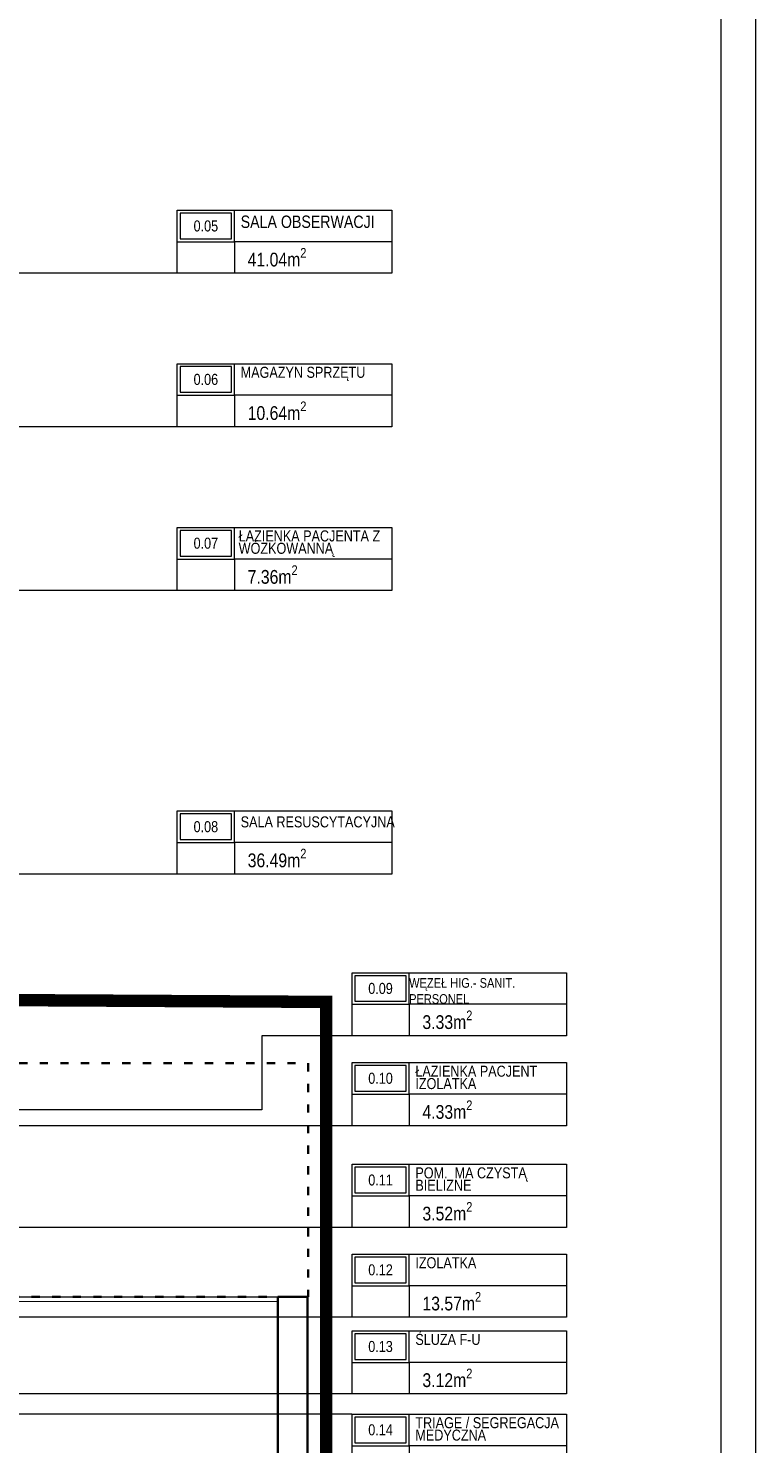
# Model space of a CAD drawing. Header units: millimetres. Extents: x -9409 to 0, y -5353 to 3057.
# Tile 236 of 256: x -4426 to -3369, y -2354 to -295. Entities that reach past the tile are written whole.
import ezdxf

# ---------------------------------------------------------------- set-up
doc = ezdxf.new("R2010")
doc.units = ezdxf.units.MM
for name, pattern in [('ACAD_ISO02W100', [15, 12, -3]), ('ACAD_ISO03W100', [30, 12, -18]), ('DASHED2', [0.375, 0.25, -0.125])]:
    doc.linetypes.add(name, pattern=pattern)
for name, color, linetype, lineweight in [('A-AREA-____-IDEN', 81, 'Continuous', 5), ('SQ_ISTN.Ściany', 140, 'Continuous', 35), ('Sq_Okna', 170, 'Continuous', 9), ('SQ_Opisy', 7, 'Continuous', 18), ('SQ_PROJ.Ściany', 7, 'Continuous', 35), ('SQ_ZAKRES_OPRACOWANIA', 7, 'ACAD_ISO02W100', 20)]:
    doc.layers.add(name, color=color, linetype=linetype, lineweight=lineweight)
doc.styles.add('Arial Narrow_2', font='ARIALN.TTF', dxfattribs={"height": 20})
doc.styles.get("Standard").update_dxf_attribs({"font": 'arial.ttf'})

# ---------------------------------------------------------------- blocks, each defined once
blk = doc.blocks.new('ET_pom_prokocim 1_200 - SZEROKA --4287470-__- 0_00 parter')
at = {"layer": 'A-AREA-____-IDEN'}
blk.add_line((2.943, 0.629), (2.943, -1.377), dxfattribs=at)
blk.add_wipeout([(-3.629, 2.634), (10, 2.634), (10, -1.377), (-3.629, -1.377)])
for p, q in [((-3.629, -1.377), (-3.629, 2.634)), ((-3.629, 2.634), (10, 2.634)), ((0, 0.629), (0, 2.634)), ((10, 2.634), (10, -1.377)), ((-3.629, 0.629), (0, 0.629)), ((0, 0.629), (0, -1.377)), ((10, 0.629), (0, 0.629)), ((10, -1.377), (-3.629, -1.377))]:
    blk.add_line(p, q, dxfattribs=at)
blk.add_lwpolyline([(-3.441, 0.817), (-0.188, 0.817), (-0.188, 2.446), (-3.441, 2.446)], close=True, dxfattribs=at)
blk = doc.blocks.new('stan projektowany')
at = {"layer": 'SQ_ISTN.Ściany'}
blk.add_lwpolyline([(-14485.3, 6251.2), (-14485.3, 7513.4), (-14528.4, 7513.4), (-14528.4, 6251.2)], close=True, dxfattribs=at)
at = {"layer": 'Sq_Okna'}
for p, q in [((-15091.1, 7513.6), (-14528.4, 7513.4)), ((-15091.1, 7507.6), (-14528.4, 7506.7))]:
    blk.add_line(p, q, dxfattribs=at)
at = {"layer": 'SQ_PROJ.Ściany', "linetype": 'ACAD_ISO03W100'}
blk.add_lwpolyline([(-15144.6, 7853.4), (-14484.6, 7853.4), (-14484.6, 7513.4), (-15144.6, 7513.4)], close=True, dxfattribs=at)
at = {"layer": 'SQ_ZAKRES_OPRACOWANIA', "color": 251, "linetype": 'DASHED2', "ltscale": 100, "true_color": 0x636466, "const_width": 18}
blk.add_lwpolyline([(-15104.6, 10541.7), (-15104.6, 7946.2), (-14458.4, 7942.5), (-14458.4, 5881.5), (-17103, 5881.5), (-17103, 6223), (-18509.3, 6211.2), (-18509.3, 5925.5), (-19462.5, 5925.5), (-19462.5, 6211.2), (-19394.6, 6211.2), (-19394.6, 7808.2), (-16999.6, 7808.2), (-16999.6, 7178.2), (-16704.6, 7178.2), (-16704.6, 7768.2), (-16704.6, 8898.7), (-16259.6, 8898.7), (-16259.6, 9307.6), (-16071.6, 9307.6), (-16071.6, 9436.6)], dxfattribs=at)

msp = doc.modelspace()

# ---------------------------------------------------------------- block references
at = {"layer": 'A-AREA-____-IDEN', "lineweight": 18, "xscale": 22.88, "yscale": 22.88, "zscale": 22.88}
for p in [(-4126.6, -620.4), (-4126.6, -843.6), (-4126.6, -1082), (-4126.6, -1494.3), (-3872.6, -1860.4), (-3872.6, -2008.3), (-3872.6, -2139), (-3872.6, -2250.6), (-3872.6, -2371.8)]:
    msp.add_blockref('ET_pom_prokocim 1_200 - SZEROKA --4287470-__- 0_00 parter', p, dxfattribs=at)

# ---------------------------------------------------------------- next in the draw order: linework, layer by layer
at = {"layer": 'A-AREA-____-IDEN'}
for p, q in [((-3897.8, -651.9), (-5125.9, -651.9)), ((-3897.8, -875.1), (-4894.8, -875.1)), ((-3897.8, -1113.5), (-5193.2, -1113.5)), ((-3897.8, -1525.9), (-5193.2, -1525.9)), ((-3897.8, -1891.9), (-4874.7, -1891.9)), ((-3897.8, -2039.8), (-5202.5, -2039.8)), ((-3643.8, -2170.5), (-4990.2, -2170.5)), ((-3643.8, -2282.1), (-5182.6, -2282.1)), ((-3955.7, -2311.5), (-5917.5, -2311.5))]:
    msp.add_line(p, q, dxfattribs=at)
at = {"layer": 'SQ_Opisy', "color": 7, "lineweight": 9, "true_color": 0xf7f7f7}
msp.add_lwpolyline([(-9408.9, -5353.2), (-3368.9, -5353.2), (-3368.9, 3056.8), (-9408.9, 3056.8)], close=True, dxfattribs=at)
at = {"layer": 'SQ_Opisy', "lineweight": 9}
msp.add_lwpolyline([(-9208.9, -5303.2), (-3418.9, -5303.2), (-3418.9, 3006.8), (-9208.9, 3006.8)], close=True, dxfattribs=at)

# ---------------------------------------------------------------- next in the draw order: block references
at = {"layer": 'SQ_ISTN.Ściany'}
msp.add_blockref('stan projektowany', (10465, -9654.3), dxfattribs=at)

# ---------------------------------------------------------------- next in the draw order: texts
at = {"layer": 'SQ_Opisy', "color": 7, "lineweight": 13}
for s, insert, char_height, width, attachment_point in [('{\\fArial Narrow|b0|i0|c238|p34;\\C256;0.05}', (-4168.1, -583.1), 16, 219.596, 5), ('{\\fArial Narrow|b0|i0|c238|p34;\\C256;SALA OBSERWACJI}', (-4117.5, -567.9), 18, 198.128, 1), ('{\\fArial Narrow|b0|i0|c238|p34;\\C256;0.06}', (-4168.1, -806.3), 16, 219.596, 5), ('{\\fArial Narrow|b0|i0|c238|p34;\\C256;0.07}', (-4168.1, -1044.6), 16, 219.596, 5), ('{\\fArial Narrow|b0|i0|c238|p34;\\C256;0.08}', (-4168.1, -1457), 16, 219.596, 5), ('{\\fArial Narrow|b0|i0|c238|p34;\\C256;0.10}', (-3914.2, -1823), 16, 219.596, 5), ('{\\fArial Narrow|b0|i0|c238|p34;\\C256;0.11}', (-3914.2, -1971), 16, 219.596, 5), ('{\\fArial Narrow|b0|i0|c238|p34;\\C256;0.12}', (-3914.2, -2101.7), 16, 219.596, 5), ('{\\fArial Narrow|b0|i0|c238|p34;\\C256;0.13}', (-3914.2, -2213.2), 16, 219.596, 5), ('{\\fArial Narrow|b0|i0|c238|p34;\\C256;0.14}', (-3914.2, -2334.4), 16, 219.596, 5)]:
    msp.add_mtext(s, dxfattribs=dict(at, insert=insert, char_height=char_height, width=width, attachment_point=attachment_point))
at = {"layer": 'SQ_Opisy', "color": 7, "lineweight": 13, "char_height": 16, "width": 219.602, "attachment_point": 1, "line_spacing_factor": 0.675}
for s, insert in [('{\\fArial Narrow|b0|i0|c238|p34;\\C256;MAGAZYN SPRZĘTU}', (-4117.5, -787.9)), ('{\\fArial Narrow|b0|i0|c238|p34;\\C256;ŁAZIENKA PACJENTA Z WÓZKOWANNĄ}', (-4120.4, -1025.9)), ('{\\fArial Narrow|b0|i0|c238|p34;\\C256;SALA RESUSCYTACYJNA}', (-4117.5, -1441.9)), ('{\\fArial Narrow|b0|i0|c238|p34;\\C256;ŁAZIENKA PACJENT \\PIZOLATKA}', (-3863.6, -1804.6)), ('{\\fArial Narrow|b0|i0|c238|p34;\\C256;POM.  MA CZYSTĄ BIELIZNE}', (-3863.6, -1952.5)), ('{\\fArial Narrow|b0|i0|c238|p34;\\C256;IZOLATKA}', (-3863.6, -2083.3)), ('{\\fArial Narrow|b0|i0|c238|p34;\\C256;ŚLUZA F-U}', (-3863.6, -2194.8)), ('{\\fArial Narrow|b0|i0|c238|p34;\\C256;TRIAGE / SEGREGACJA MEDYCZNA }', (-3863.6, -2316))]:
    msp.add_mtext(s, dxfattribs=dict(at, insert=insert))
at = {"layer": 'SQ_PROJ.Ściany', "char_height": 20, "attachment_point": 1, "style": 'Arial Narrow_2'}
for s, insert in [('\\A1;41.04m{\\H0.7x;\\S2^ ;}', (-4107.3, -615.1)), ('\\A1;10.64m{\\H0.7x;\\S2^ ;}', (-4107.3, -838.4)), ('\\A1;7.36m{\\H0.7x;\\S2^ ;}', (-4107.3, -1076.7)), ('\\A1;36.49m{\\H0.7x;\\S2^ ;}', (-4107.3, -1489.1)), ('\\A1;4.33m{\\H0.7x;\\S2^ ;}', (-3853.3, -1855.1)), ('\\A1;3.52m{\\H0.7x;\\S2^ ;}', (-3853.3, -2003)), ('\\A1;13.57m{\\H0.7x;\\S2^ ;}', (-3853.3, -2133.8)), ('\\A1;3.12m{\\H0.7x;\\S2^ ;}', (-3853.3, -2245.3))]:
    msp.add_mtext(s, dxfattribs=dict(at, insert=insert))

# ---------------------------------------------------------------- next in the draw order: block references
at = {"layer": 'A-AREA-____-IDEN', "lineweight": 18, "xscale": 22.88, "yscale": 22.88, "zscale": 22.88}
msp.add_blockref('ET_pom_prokocim 1_200 - SZEROKA --4287470-__- 0_00 parter', (-3872.6, -1729.6), dxfattribs=at)

# ---------------------------------------------------------------- next in the draw order: linework, layer by layer
at = {"layer": 'A-AREA-____-IDEN'}
msp.add_lwpolyline([(-3955.7, -1761.1), (-4086.8, -1761.1), (-4086.8, -1868.9), (-5234.5, -1868.9)], dxfattribs=at)

# ---------------------------------------------------------------- next in the draw order: texts
at = {"layer": 'SQ_Opisy', "color": 7, "lineweight": 13}
for s, insert, char_height, width, attachment_point in [('{\\fArial Narrow|b0|i0|c238|p34;\\C256;0.09}', (-3914.2, -1692.3), 16, 219.596, 5), ('{\\fArial Narrow|b0|i0|c238|p34;\\C256;WĘZEŁ HIG.- SANIT. \\PPERSONEL}', (-3872.6, -1677.2), 14, 219.794, 1)]:
    msp.add_mtext(s, dxfattribs=dict(at, insert=insert, char_height=char_height, width=width, attachment_point=attachment_point))
at = {"layer": 'SQ_PROJ.Ściany', "insert": (-3853.3, -1724.4), "char_height": 20, "attachment_point": 1, "style": 'Arial Narrow_2'}
msp.add_mtext('\\A1;3.33m{\\H0.7x;\\S2^ ;}', dxfattribs=at)

doc.saveas('drawing.dxf')
